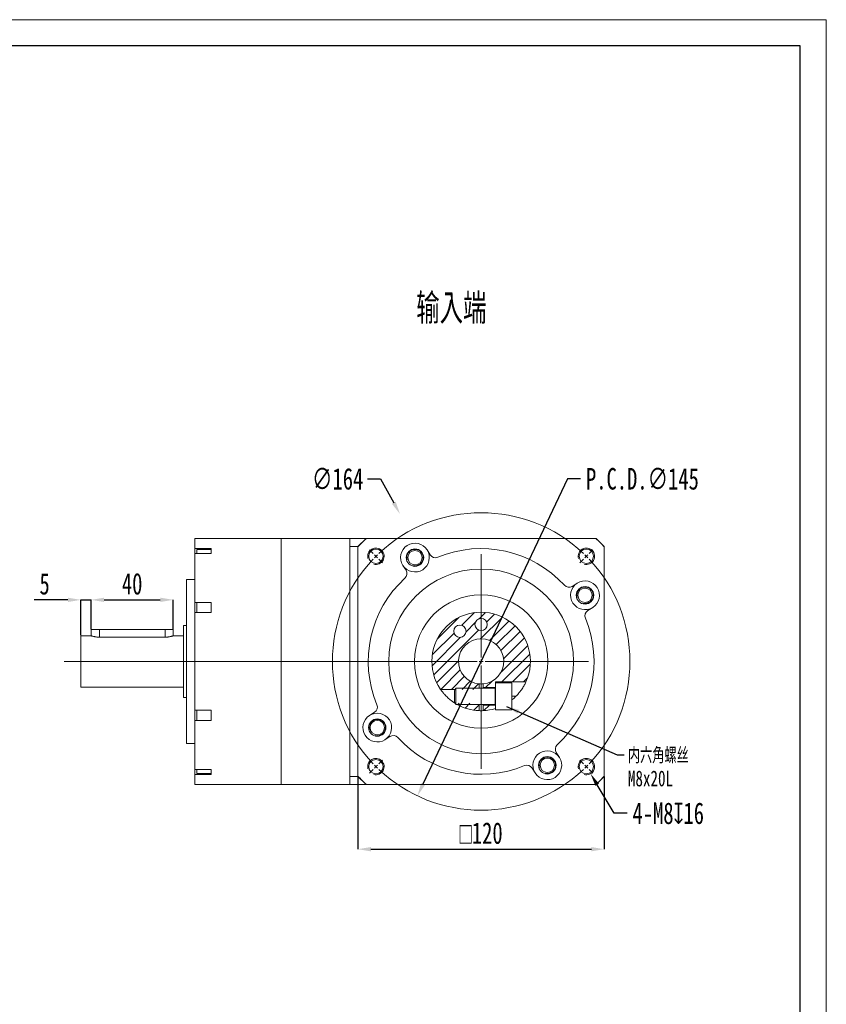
# Model space of a CAD drawing. Header units: millimetres. Extents: x 0 to 307, y 0 to 217.
# Tile 4 of 4: x 194 to 307, y 80 to 217. Entities that reach past the tile are written whole.
import ezdxf

# ---------------------------------------------------------------- set-up
doc = ezdxf.new("R2010")
doc.units = ezdxf.units.MM
doc.linetypes.add('CENTER2', pattern=[28.575, 19.05, -3.175, 3.175, -3.175])
doc.layers.add('3中心线层', color=1, linetype='CENTER2')
doc.layers.add('6文字层', color=3, linetype='Continuous')
doc.layers.add('SLD-0', color=7, linetype='Continuous', lineweight=18)
doc.layers.add('图框_外框线', color=7, linetype='Continuous', lineweight=18)
doc.styles.add('SLDTEXTSTYLE0', font='TXT', dxfattribs={"width": 0.7, "bigfont": 'bigfont'})
doc.styles.add('SLDTEXTSTYLE2', font='TXT', dxfattribs={"width": 0.7})
doc.dimstyles.new('SLDDIMSTYLE1', dxfattribs={"dimtxt": 3, "dimasz": 1.8, "dimexe": 0, "dimexo": 0.0625, "dimgap": 0.75, "dimtad": 0, "dimtih": 1, "dimtoh": 1, "dimlfac": 3.5, "dimrnd": 1e-09, "dimzin": 12, "dimdsep": 46, "dimtxsty": 'SLDTEXTSTYLE2', "dimsah": 1, "dimcen": 0, "dimadec": 0, "dimazin": 3, "dimtfac": 1, "dimtofl": 0, "dimtmove": 0, "dimatfit": 3, "dimfxl": 1, "dimfrac": 2, "dimtolj": 1, "dimtzin": 12, "dimarcsym": 0})
doc.dimstyles.new('SLDDIMSTYLE10', dxfattribs={"dimtxt": 3, "dimasz": 1.8, "dimexe": 0, "dimexo": 0.0625, "dimgap": 0.75, "dimtad": 0, "dimtih": 1, "dimtoh": 1, "dimlfac": 3.5, "dimrnd": 1e-09, "dimzin": 12, "dimdsep": 46, "dimtxsty": 'SLDTEXTSTYLE2', "dimsah": 1, "dimcen": 0, "dimadec": 0, "dimazin": 3, "dimtfac": 1, "dimtofl": 0, "dimtmove": 0, "dimatfit": 3, "dimfxl": 1, "dimfrac": 2, "dimtolj": 1, "dimtzin": 12, "dimarcsym": 0})
doc.dimstyles.new('SLDDIMSTYLE11', dxfattribs={"dimtxt": 0.18, "dimasz": 1.8, "dimexe": 0, "dimexo": 0.0625, "dimgap": 0, "dimtad": 0, "dimtih": 1, "dimtoh": 1, "dimdec": 0, "dimrnd": 1e-09, "dimzin": 0, "dimdsep": 46, "dimtxsty": 'Standard', "dimsah": 1, "dimcen": 0.09, "dimadec": 0, "dimazin": 0, "dimtfac": 1.8, "dimtdec": 0, "dimtofl": 0, "dimtmove": 0, "dimatfit": 3, "dimfxl": 1, "dimfrac": 2, "dimtolj": 1, "dimtzin": 0, "dimarcsym": 0})
doc.dimstyles.new('SLDDIMSTYLE2', dxfattribs={"dimtxt": 3, "dimasz": 1.8, "dimexe": 0, "dimexo": 0.0625, "dimgap": 0.75, "dimtad": 1, "dimlfac": 3.5, "dimrnd": 1e-09, "dimzin": 12, "dimdsep": 46, "dimtxsty": 'SLDTEXTSTYLE2', "dimsah": 1, "dimcen": 0.09, "dimadec": 0, "dimazin": 3, "dimtfac": 1, "dimtofl": 0, "dimtmove": 0, "dimatfit": 3, "dimfxl": 1, "dimfrac": 2, "dimtolj": 1, "dimtzin": 12, "dimarcsym": 0})
doc.dimstyles.new('SLDDIMSTYLE3', dxfattribs={"dimtxt": 3, "dimasz": 1.8, "dimexe": 0, "dimexo": 0.0625, "dimgap": 0.75, "dimtad": 0, "dimtih": 1, "dimtoh": 1, "dimlfac": 3.5, "dimrnd": 1e-09, "dimzin": 12, "dimdsep": 46, "dimtxsty": 'SLDTEXTSTYLE2', "dimsah": 1, "dimcen": 0, "dimadec": 0, "dimazin": 3, "dimtfac": 1, "dimtofl": 0, "dimtmove": 0, "dimatfit": 3, "dimfxl": 1, "dimfrac": 2, "dimtolj": 1, "dimtzin": 12, "dimarcsym": 0})
doc.dimstyles.new('SLDDIMSTYLE4', dxfattribs={"dimtxt": 3, "dimasz": 1.8, "dimexe": 0, "dimexo": 0.0625, "dimgap": 0.75, "dimtad": 1, "dimlfac": 3.5, "dimrnd": 1e-09, "dimzin": 12, "dimdsep": 46, "dimtxsty": 'SLDTEXTSTYLE2', "dimsah": 1, "dimcen": 0.09, "dimadec": 0, "dimazin": 3, "dimtfac": 1, "dimtmove": 0, "dimatfit": 0, "dimfxl": 1, "dimfrac": 2, "dimtolj": 1, "dimtzin": 12, "dimarcsym": 0})
pattern_1 = [(45, (2.974, 11.286), (-0.7483547, 0.7483547), [])]

# ---------------------------------------------------------------- blocks, each defined once
blk = doc.blocks.new('*D68')
at = {"layer": '6文字层', "color": 0, "lineweight": -2}
for p, q in [((201.1, 136.07), (196.4, 136.07)), ((202.9, 131.13), (202.9, 136.07)), ((202.9, 136.07), (204.33, 136.07)), ((204.33, 131.98), (204.33, 136.07)), ((206.13, 136.07), (207.93, 136.07))]:
    blk.add_line(p, q, dxfattribs=at)
at = {"layer": '6文字层', "color": 0}
for points in [[(201.1, 135.77), (201.1, 136.37), (202.9, 136.07)], [(206.13, 136.37), (206.13, 135.77), (204.33, 136.07)]]:
    blk.add_solid(points, dxfattribs=at)
at = {"layer": 'Defpoints', "color": 0}
for p in [(204.33, 136.07), (204.33, 131.92), (202.9, 131.06)]:
    blk.add_point(p, dxfattribs=at)
at = {"layer": '6文字层', "color": 0, "insert": (197.85, 139.82), "char_height": 3, "attachment_point": 2, "style": 'SLDTEXTSTYLE2'}
blk.add_mtext('\\A1;5', dxfattribs=at)
blk = doc.blocks.new('*D69')
at = {"layer": '6文字层', "color": 0, "lineweight": -2}
for p, q in [((204.33, 131.98), (204.33, 136.07)), ((206.13, 136.07), (213.96, 136.07)), ((215.76, 131.98), (215.76, 136.07))]:
    blk.add_line(p, q, dxfattribs=at)
at = {"layer": '6文字层', "color": 0}
for points in [[(206.13, 136.37), (206.13, 135.77), (204.33, 136.07)], [(213.96, 135.77), (213.96, 136.37), (215.76, 136.07)]]:
    blk.add_solid(points, dxfattribs=at)
at = {"layer": 'Defpoints', "color": 0}
for p in [(215.76, 136.07), (204.33, 131.92), (215.76, 131.92)]:
    blk.add_point(p, dxfattribs=at)
at = {"layer": '6文字层', "color": 0, "insert": (210.04, 139.82), "char_height": 3, "attachment_point": 2, "style": 'SLDTEXTSTYLE2'}
blk.add_mtext('\\A1;40', dxfattribs=at)
blk = doc.blocks.new('*D70')
at = {"layer": '6文字层', "color": 0, "lineweight": -2}
for p, q in [((270.66, 152.93), (250.52, 110.4)), ((272.46, 152.93), (270.66, 152.93))]:
    blk.add_line(p, q, dxfattribs=at)
at = {"layer": '6文字层', "color": 0}
blk.add_solid([(250.25, 110.53), (250.79, 110.27), (249.75, 108.77)], dxfattribs=at)
at = {"layer": 'Defpoints', "color": 0}
for p in [(267.48, 146.21), (249.75, 108.77)]:
    blk.add_point(p, dxfattribs=at)
at = {"layer": '6文字层', "color": 0, "insert": (273.21, 154.43), "char_height": 3, "attachment_point": 1, "style": 'SLDTEXTSTYLE2'}
blk.add_mtext('\\A1;P.C.D.∅145', dxfattribs=at)
blk = doc.blocks.new('*D71')
at = {"layer": '6文字层', "color": 0, "lineweight": -2}
for p, q in [((277.14, 106.36), (274.77, 110.32)), ((278.94, 106.36), (277.14, 106.36))]:
    blk.add_line(p, q, dxfattribs=at)
at = {"layer": '6文字层', "color": 0}
blk.add_solid([(275.03, 110.47), (274.52, 110.17), (273.85, 111.86)], dxfattribs=at)
at = {"layer": 'Defpoints', "color": 0}
for p in [(272.68, 113.83), (273.85, 111.86)]:
    blk.add_point(p, dxfattribs=at)
at = {"layer": '6文字层', "color": 0, "insert": (279.69, 107.86), "char_height": 3, "attachment_point": 1, "style": 'SLDTEXTSTYLE2'}
blk.add_mtext('\\A1;4-M8{\\fGDT;x}16', dxfattribs=at)
blk = doc.blocks.new('*D72')
at = {"layer": '6文字层', "color": 0, "lineweight": -2}
for p, q in [((242.82, 152.93), (244.62, 152.93)), ((244.62, 152.93), (246.45, 149.59))]:
    blk.add_line(p, q, dxfattribs=at)
at = {"layer": '6文字层', "color": 0}
blk.add_solid([(246.19, 149.45), (246.72, 149.74), (247.32, 148.02)], dxfattribs=at)
at = {"layer": 'Defpoints', "color": 0}
for p in [(247.32, 148.02), (269.91, 106.97)]:
    blk.add_point(p, dxfattribs=at)
at = {"layer": '6文字层', "color": 0, "insert": (235.07, 154.43), "char_height": 3, "attachment_point": 1, "style": 'SLDTEXTSTYLE2'}
blk.add_mtext('\\A1;∅164', dxfattribs=at)
blk = doc.blocks.new('*D73')
at = {"layer": '6文字层', "color": 0, "lineweight": -2}
for p, q in [((241.47, 111.46), (241.47, 101.35)), ((275.76, 111.46), (275.76, 101.35)), ((243.27, 101.35), (273.96, 101.35))]:
    blk.add_line(p, q, dxfattribs=at)
at = {"layer": '6文字层', "color": 0}
for points in [[(243.27, 101.65), (243.27, 101.05), (241.47, 101.35)], [(273.96, 101.05), (273.96, 101.65), (275.76, 101.35)]]:
    blk.add_solid(points, dxfattribs=at)
at = {"layer": 'Defpoints', "color": 0}
for p in [(241.47, 111.52), (275.76, 111.52), (275.76, 101.35)]:
    blk.add_point(p, dxfattribs=at)
at = {"layer": '6文字层', "color": 0, "insert": (258.62, 105.1), "char_height": 3, "attachment_point": 2, "style": 'SLDTEXTSTYLE2'}
blk.add_mtext('\\A1;{\\fGDT;o}120', dxfattribs=at)
blk = doc.blocks.new('SW_NOTE_4')
at = {"layer": 'SLD-0', "color": 0, "char_height": 2.2, "attachment_point": 1}
for s, insert, style in [('内六角螺丝', (0.5, 1.02), 'SLDTEXTSTYLE0'), ('M8x20L', (0.5, -2.18), 'SLDTEXTSTYLE2')]:
    blk.add_mtext(s, dxfattribs=dict(at, insert=insert, style=style))
blk = doc.blocks.new('SW_CENTERMARKSYMBOL_1')
at = {"layer": 'SLD-0', "color": 0}
for p, q in [((-0.4, 0.4), (-0.91, 0.91)), ((0, 0), (-0.2, 0.2)), ((0, 0), (0.2, -0.2)), ((14.65, -14.08), (14.65, 0.29)), ((29.29, 0), (29.09, -0.2)), ((29.29, 0), (29.5, 0.2)), ((29.7, 0.4), (30.2, 0.91)), ((0.4, -0.4), (0.91, -0.91)), ((28.89, -0.4), (28.39, -0.91)), ((14.08, -14.65), (-43.38, -14.65)), ((14.65, -14.65), (14.36, -14.65)), ((14.65, -14.65), (14.65, -14.36)), ((14.65, -14.65), (14.65, -14.93)), ((14.65, -14.65), (14.93, -14.65)), ((15.22, -14.65), (29.58, -14.65)), ((14.65, -15.22), (14.65, -29.58)), ((0.4, -28.89), (0.91, -28.39)), ((28.89, -28.89), (28.39, -28.39)), ((-0.4, -29.7), (-0.91, -30.2)), ((0, -29.29), (-0.2, -29.5)), ((0, -29.29), (0.2, -29.09)), ((29.29, -29.29), (29.09, -29.09)), ((29.29, -29.29), (29.5, -29.5)), ((29.7, -29.7), (30.2, -30.2))]:
    blk.add_line(p, q, dxfattribs=at)
for start, end in [(46.5806, 133.4194), (135, 135.7903), (134.2097, 135), (45, 45.7903), (44.2097, 45), (136.5806, 223.4194), (316.5806, 43.4194), (224.2097, 225), (225, 225.7903), (226.5806, 313.4194), (314.2097, 315), (315, 315.7903)]:
    blk.add_arc((14.65, -14.65), 20.71, start, end, dxfattribs=at)

msp = doc.modelspace()

# ---------------------------------------------------------------- hatches: boundary and pattern name
at = {"linetype": 'Continuous', "lineweight": 0}
h = msp.add_hatch(dxfattribs=at)
h.set_pattern_fill('ANSI31', scale=0.333333, style=0)
h.set_pattern_definition(pattern_1)
edge = h.paths.add_edge_path(flags=0)
edge.add_line((260.615815, 124.634989), (264.849365, 124.634989))
edge.add_arc((258.615815, 127.492131), 6.857143, 335.37568163, 574.51810787)
edge.add_line((252.965892, 123.606417), (258.330101, 123.606417))
edge.add_line((258.330101, 123.606417), (258.330101, 124.362288))
edge.add_arc((258.615815, 127.492131), 3.142857, -84.78409143, 264.78409143, ccw=False)
edge.add_line((258.901529, 124.362288), (258.901529, 123.849274))
edge.add_line((258.901529, 123.849274), (260.615815, 123.849274))
edge.add_line((260.615815, 123.849274), (260.615815, 124.634989))
edge = h.paths.add_edge_path(flags=0)
edge.add_arc((258.615815, 132.634989), 0.857143, 0, 360)
edge = h.paths.add_edge_path(flags=0)
edge.add_arc((255.665993, 131.704913), 0.857143, 0, 360)
h = msp.add_hatch(dxfattribs=at)
h.set_pattern_fill('ANSI31', scale=0.333333, style=0)
h.set_pattern_definition(pattern_1)
edge = h.paths.add_edge_path(flags=0)
edge.add_line((258.330101, 120.640943), (258.330101, 121.66356))
edge.add_line((258.330101, 121.66356), (255.003591, 121.66356))
edge.add_arc((258.615815, 127.492131), 6.857143, 238.21166933, 267.61198454)
h = msp.add_hatch(dxfattribs=at)
h.set_pattern_fill('ANSI31', scale=0.333333, style=0)
h.set_pattern_definition(pattern_1)
edge = h.paths.add_edge_path(flags=0)
edge.add_line((260.615815, 120.933137), (260.615815, 121.420703))
edge.add_line((260.615815, 121.420703), (258.901529, 121.420703))
edge.add_line((258.901529, 121.420703), (258.901529, 120.640943))
edge.add_arc((258.615815, 127.492131), 6.857143, 272.38801546, 286.9577633)

# ---------------------------------------------------------------- linework, layer by layer
at = {"color": 7, "linetype": 'Continuous', "lineweight": 15}
for p, q in [((230.758672, 144.634989), (218.758672, 144.634989)), ((218.758672, 144.634989), (218.758672, 143.228346)), ((240.330101, 144.634989), (230.758672, 144.634989)), ((230.758672, 144.634989), (230.758672, 110.349274)), ((230.758672, 144.634989), (230.758672, 127.492131)), ((240.330101, 143.492131), (240.330101, 144.634989)), ((240.330101, 144.634989), (242.615815, 144.634989)), ((242.615815, 144.634989), (241.472958, 143.492131)), ((242.646457, 144.634989), (274.585173, 144.634989)), ((275.758672, 143.492131), (274.615815, 144.634989)), ((218.758672, 143.228346), (221.044386, 143.228346)), ((218.758672, 142.539313), (218.758672, 143.228346)), ((221.044386, 143.087983), (219.044386, 143.087983)), ((219.044386, 143.087983), (219.044386, 142.539313)), ((221.044386, 142.900029), (221.044386, 143.228346)), ((221.044386, 142.539313), (221.044386, 142.900029)), ((241.472958, 143.492131), (240.330101, 143.492131)), ((240.330101, 111.492131), (240.330101, 143.492131)), ((241.472958, 143.492131), (241.472958, 143.46149)), ((241.472958, 111.522773), (241.472958, 143.46149)), ((251.532114, 142.333633), (251.091747, 143.02487)), ((275.758672, 143.46149), (275.758672, 111.522773)), ((221.044386, 142.539313), (218.758672, 142.539313)), ((218.758672, 142.539313), (218.758672, 135.705528)), ((247.718182, 140.875671), (248.158548, 140.184434)), ((218.758672, 138.920703), (217.615815, 138.920703)), ((217.615815, 116.06356), (217.615815, 138.920703)), ((271.999355, 138.389765), (271.308118, 137.949398)), ((218.758672, 135.705528), (221.044386, 135.705528)), ((218.758672, 134.2928), (218.758672, 135.705528)), ((219.044386, 135.705528), (219.044386, 134.2928)), ((221.044386, 135.007065), (221.044386, 135.705528)), ((221.044386, 134.2928), (221.044386, 135.007065)), ((273.457316, 134.575832), (274.148553, 135.016199)), ((221.044386, 134.2928), (218.758672, 134.2928)), ((218.758672, 134.2928), (218.758672, 120.691463)), ((204.330101, 131.920703), (204.330101, 131.06356)), ((205.472958, 131.920703), (204.330101, 131.920703)), ((214.615815, 131.920703), (205.472958, 131.920703)), ((215.758672, 131.920703), (214.615815, 131.920703)), ((215.758672, 131.06356), (215.758672, 131.920703)), ((217.615815, 132.492131), (217.187244, 132.492131)), ((217.187244, 122.492131), (217.187244, 132.492131)), ((204.330101, 131.06356), (202.901529, 131.06356)), ((202.901529, 123.920703), (202.901529, 131.06356)), ((214.615815, 130.875765), (205.472958, 130.875765)), ((217.187244, 131.06356), (215.758672, 131.06356)), ((230.758672, 127.492131), (230.758672, 110.349274)), ((202.901529, 123.920703), (217.187244, 123.920703)), ((252.965892, 123.606417), (254.981121, 123.606417)), ((255.080095, 123.777846), (254.901529, 123.46856)), ((254.901529, 123.46856), (254.901529, 122.914082)), ((260.558672, 123.777846), (255.080095, 123.777846)), ((255.080095, 123.777846), (255.080095, 123.017636)), ((258.330101, 123.777846), (258.330101, 124.362288)), ((258.901529, 124.362288), (258.901529, 123.849274)), ((258.901529, 123.777846), (258.901529, 123.849274)), ((258.901529, 123.849274), (260.615815, 123.849274)), ((260.615815, 124.634989), (264.849365, 124.634989)), ((260.615815, 124.634989), (260.615815, 124.492131)), ((262.872958, 124.492131), (260.615815, 124.492131)), ((260.615815, 124.492131), (260.615815, 123.256791)), ((262.901529, 124.46356), (262.901529, 120.806417)), ((217.187244, 122.492131), (217.615815, 122.492131)), ((254.901529, 122.914082), (254.901529, 121.801417)), ((255.080095, 123.017636), (255.080095, 121.492131)), ((260.615815, 123.256791), (260.615815, 120.777846)), ((221.044386, 120.691463), (218.758672, 120.691463)), ((218.758672, 120.691463), (218.758672, 119.278735)), ((219.044386, 119.278735), (219.044386, 120.691463)), ((221.044386, 119.977197), (221.044386, 120.691463)), ((254.901529, 121.801417), (255.080095, 121.492131)), ((255.080095, 121.492131), (260.558672, 121.492131)), ((258.330101, 120.640943), (258.330101, 121.492131)), ((258.901529, 121.420703), (258.901529, 121.492131)), ((260.615815, 121.420703), (258.901529, 121.420703)), ((258.901529, 121.420703), (258.901529, 120.640943)), ((260.615815, 120.777846), (262.872958, 120.777846)), ((221.044386, 119.278735), (221.044386, 119.977197)), ((243.774314, 120.40843), (243.083077, 119.968064)), ((218.758672, 119.278735), (221.044386, 119.278735)), ((218.758672, 119.278735), (218.758672, 112.44495)), ((245.232275, 116.594498), (245.923512, 117.034865)), ((217.615815, 116.06356), (218.758672, 116.06356)), ((269.513448, 114.108592), (269.073082, 114.799829)), ((221.044386, 112.44495), (218.758672, 112.44495)), ((218.758672, 112.44495), (218.758672, 111.755917)), ((219.044386, 111.89628), (219.044386, 112.44495)), ((221.044386, 112.084233), (221.044386, 112.44495)), ((265.699516, 112.65063), (266.139883, 111.959393)), ((218.758672, 111.755917), (221.044386, 111.755917)), ((218.758672, 111.755917), (218.758672, 110.349274)), ((219.044386, 111.89628), (221.044386, 111.89628)), ((221.044386, 111.755917), (221.044386, 112.084233)), ((240.330101, 111.492131), (241.472958, 111.492131)), ((240.330101, 110.349274), (240.330101, 111.492131)), ((241.472958, 111.492131), (242.615815, 110.349274)), ((274.615815, 110.349274), (275.758672, 111.492131)), ((218.758672, 110.349274), (230.758672, 110.349274)), ((230.758672, 110.349274), (240.330101, 110.349274)), ((242.615815, 110.349274), (240.330101, 110.349274)), ((274.585173, 110.349274), (242.646457, 110.349274))]:
    msp.add_line(p, q, dxfattribs=at)
at = {"color": 8, "linetype": 'Continuous', "lineweight": 15}
for p, q in [((205.472958, 130.875765), (205.472958, 131.920703)), ((214.615815, 130.875765), (214.615815, 131.920703)), ((260.558672, 123.777846), (260.558672, 123.017636)), ((262.872958, 120.777846), (262.872958, 124.492131)), ((260.558672, 123.017636), (260.558672, 121.492131)), ((262.901529, 122.634989), (263.456122, 122.634989))]:
    msp.add_line(p, q, dxfattribs=at)
at = {"color": 7, "linetype": 'Continuous', "lineweight": 15, "flags": 128}
msp.add_lwpolyline([(262.901529, 122.139276), (263.151215, 122.349121), (263.456122, 122.634989)], dxfattribs=at)
at = {"color": 7, "linetype": 'Continuous', "lineweight": 15}
for centre, radius in [((243.968603, 142.139343), 1), ((249.404965, 141.95027), 1.214286), ((249.404965, 141.95027), 1), ((273.263027, 142.139343), 1), ((258.615815, 127.492131), 12.857143), ((273.073954, 136.702982), 1.214286), ((273.073954, 136.702982), 1), ((258.615815, 127.492131), 9.285714), ((258.615815, 132.634989), 0.857143), ((255.665993, 131.704913), 0.857143), ((244.157676, 118.281281), 1.214286), ((244.157676, 118.281281), 1), ((243.968603, 112.844919), 1), ((267.826665, 113.033992), 1.214286), ((267.826665, 113.033992), 1), ((273.263027, 112.844919), 1)]:
    msp.add_circle(centre, radius, dxfattribs=at)
for centre, radius, start, end in [((258.615815, 127.492131), 23.428571, 132.97028393, 137.02971607), ((258.615815, 127.492131), 23.428571, 42.97028393, 47.02971607), ((249.404965, 141.95027), 2, 32.5, 212.5), ((249.404965, 141.95027), 2, 212.5, 32.5), ((258.615815, 127.492131), 15.714286, 42.42819184, 112.57180816), ((252.255021, 142.794175), 0.857143, 212.5, 292.57180816), ((247.435641, 139.723892), 0.857143, 312.42819184, 32.5), ((258.615815, 127.492131), 15.714286, 132.42819184, 202.57180816), ((273.073954, 136.702982), 2, 302.5, 122.5), ((270.847575, 138.672305), 0.857143, 222.42819184, 302.5), ((273.073954, 136.702982), 2, 122.5, 302.5), ((273.917859, 133.852925), 0.857143, 122.5, 202.57180816), ((258.615815, 127.492131), 6.857143, 335.37568163, 214.51810787), ((258.615815, 127.492131), 15.714286, 312.42819184, 22.57180816), ((258.615815, 127.492131), 3.142857, 275.21590857, 264.78409143), ((258.615815, 127.492131), 3.142857, 264.78409143, 275.21590857), ((260.558672, 123.834989), 0.057143, 270, 0), ((262.872958, 124.46356), 0.028571, 0, 90), ((243.313771, 121.131337), 0.857143, 302.5, 22.57180816), ((258.615815, 127.492131), 6.857143, 241.04497563, 267.61198454), ((258.615815, 127.492131), 6.857143, 272.38801546, 286.9577633), ((260.558672, 121.434989), 0.057143, 0, 90), ((262.872958, 120.806417), 0.028571, 270, 0), ((244.157676, 118.281281), 2, 122.5, 302.5), ((244.157676, 118.281281), 2, 302.5, 122.5), ((258.615815, 127.492131), 6.857143, 267.61198454, 272.38801546), ((246.384055, 116.311958), 0.857143, 42.42819184, 122.5), ((258.615815, 127.492131), 15.714286, 222.42819184, 292.57180816), ((269.795989, 115.260371), 0.857143, 132.42819184, 212.5), ((267.826665, 113.033992), 2, 32.5, 212.5), ((267.826665, 113.033992), 2, 212.5, 32.5), ((264.976609, 112.190088), 0.857143, 32.5, 112.57180816), ((258.615815, 127.492131), 23.428571, 222.97028393, 227.02971607), ((258.615815, 127.492131), 23.428571, 312.97028393, 317.02971607)]:
    msp.add_arc(centre, radius, start, end, dxfattribs=at)
for points, knots in [([(205.472958, 130.875765), (205.411471, 130.876745), (205.286653, 130.878733), (205.105789, 130.894234), (204.933973, 130.917112), (204.776858, 130.9456), (204.635766, 130.977026), (204.516627, 131.007813), (204.421975, 131.034968), (204.360421, 131.053882), (204.330492, 131.063433), (204.333294, 131.062539), (204.334195, 131.062252)], [0, 0, 0, 0, 0.1020676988, 0.2071996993, 0.3092396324, 0.414064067, 0.5194401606, 0.6277262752, 0.735436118, 0.8464691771, 0.9506597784, 1, 1, 1, 1]), ([(215.754578, 131.062252), (215.755249, 131.062466), (215.757082, 131.063049), (215.726344, 131.053258), (215.667506, 131.035213), (215.579261, 131.009818), (215.465602, 130.980126), (215.326049, 130.948455), (215.164937, 130.918613), (214.985006, 130.894294), (214.80007, 130.878586), (214.674575, 130.876665), (214.615815, 130.875765)], [0, 0, 0, 0, 0.0581035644, 0.1586568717, 0.2620633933, 0.3639832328, 0.4686225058, 0.5749248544, 0.684228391, 0.7916449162, 0.9024425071, 1, 1, 1, 1]), ([(252.965892, 123.606417), (252.967047, 123.604737), (252.970656, 123.599489), (253.014093, 123.536552), (253.115693, 123.395328), (253.289736, 123.168643), (253.575816, 122.832346), (253.97598, 122.43065), (254.396598, 122.079075), (254.716066, 121.84922), (254.906943, 121.724082), (254.958236, 121.691943), (254.978795, 121.679062)], [0, 0, 0, 0, 0.03527885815, 0.11023344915, 0.18783669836, 0.27429526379, 0.40124175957, 0.56844178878, 0.73922070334, 0.86879392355, 0.94740996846, 1, 1, 1, 1]), ([(263.456122, 122.634989), (263.573797, 122.757674), (263.808952, 123.002842), (264.166753, 123.451828), (264.502274, 123.957048), (264.739063, 124.398159), (264.837742, 124.609555), (264.846315, 124.628314), (264.849365, 124.634989)], [0, 0, 0, 0, 0.14459713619, 0.28895642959, 0.49849059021, 0.70905909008, 0.89648439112, 1, 1, 1, 1])]:
    msp.add_open_spline(points, degree=3, knots=knots, dxfattribs=at)
at = {"layer": 'SLD-0'}
for centre in [(243.968603, 142.139343), (249.404965, 141.95027), (273.263027, 142.139343), (273.073954, 136.702982), (244.157676, 118.281281), (243.968603, 112.844919), (267.826665, 113.033992), (273.263027, 112.844919)]:
    msp.add_arc(centre, 1.142857, 255, 195, dxfattribs=at)
at = {"layer": '图框_外框线', "color": 3}
msp.add_lwpolyline([(0, 0), (306.662018, 0), (306.662018, 216.853855), (0, 216.853855)], close=True, dxfattribs=at)
at = {"layer": '图框_外框线', "color": 3, "lineweight": 25}
msp.add_lwpolyline([(18.253692, 3.650738), (303.011279, 3.650738), (303.011279, 213.203117), (18.253692, 213.203117)], close=True, dxfattribs=at)

# ---------------------------------------------------------------- block references
at = {"layer": '3中心线层'}
msp.add_blockref('SW_CENTERMARKSYMBOL_1', (243.968603, 142.139343), dxfattribs=at)
at = {"layer": '6文字层'}
msp.add_blockref('SW_NOTE_4', (278.545441, 114.483289), dxfattribs=at)

# ---------------------------------------------------------------- texts
at = {"layer": 'SLD-0', "insert": (249.579006, 178.743266), "char_height": 4.2333333, "attachment_point": 1, "style": 'SLDTEXTSTYLE0'}
msp.add_mtext('输入端', dxfattribs=at)

# ---------------------------------------------------------------- dimensions: what is measured, and where the dimension line sits
at = {"layer": '6文字层'}
dim = msp.add_diameter_dim_2p(p1=(269.911297, 106.966293), p2=(247.320333, 148.01797), dimstyle='SLDDIMSTYLE10', dxfattribs=at)
dim.commit()
dim.dimension.update_dxf_attribs({"geometry": '*D72', "text_midpoint": (238.569864, 152.925188), "dimtype": 163})
dim = msp.add_diameter_dim_2p(p1=(267.482336, 146.21288), p2=(249.749294, 108.771382), text='P.C.D.<>', dimstyle='SLDDIMSTYLE1', dxfattribs=at)
dim.commit()
dim.dimension.update_dxf_attribs({"geometry": '*D70', "text_midpoint": (280.911419, 152.925188), "dimtype": 163})
for base, p1, p2, dimstyle, picture, middle in [((215.758672, 136.065355), (204.330101, 131.920703), (215.758672, 131.920703), 'SLDDIMSTYLE2', '*D69', (210.044386, 136.065355)), ((204.330101, 136.065355), (202.901529, 131.06356), (204.330101, 131.920703), 'SLDDIMSTYLE4', '*D68', (197.851529, 136.065355))]:
    dim = msp.add_linear_dim(base=base, p1=p1, p2=p2, dimstyle=dimstyle, dxfattribs=at)
    dim.commit()
    dim.dimension.update_dxf_attribs({"geometry": picture, "text_midpoint": middle, "dimtype": 160})
dim = msp.add_diameter_dim_2p(p1=(272.676339, 113.825695), p2=(273.849715, 111.864144), text='4-M<>{\\fGDT;x}16', dimstyle='SLDDIMSTYLE3', override={"dimpost": '<>'}, dxfattribs=at)
dim.commit()
dim.dimension.update_dxf_attribs({"geometry": '*D71', "text_midpoint": (286.139741, 106.364156), "dimtype": 163})
dim = msp.add_linear_dim(base=(275.758672, 101.349274), p1=(241.472958, 111.522773), p2=(275.758672, 111.522773), text='{\\fGDT;o}<>', dimstyle='SLDDIMSTYLE2', dxfattribs=at)
dim.commit()
dim.dimension.update_dxf_attribs({"geometry": '*D73', "text_midpoint": (258.615815, 101.349274), "dimtype": 160})

# ---------------------------------------------------------------- leaders
msp.add_leader([(262.158672, 121.206417), (277.545441, 114.483289), (278.545441, 114.483289)], dimstyle='SLDDIMSTYLE11', dxfattribs=at)

doc.saveas('drawing.dxf')
